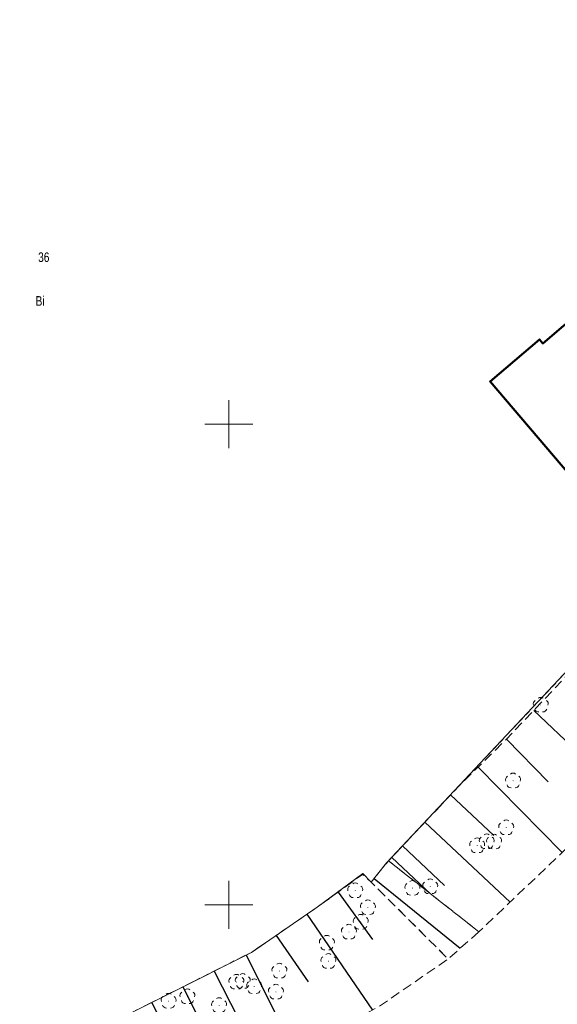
# Model space of a CAD drawing. Header units: metres. Extents: x 7504240 to 7504745, y 5782869 to 5783359.
# Tile 82 of 93: x 7504578 to 7504634, y 5783090 to 5783192. Entities that reach past the tile are written whole.
import ezdxf

# ---------------------------------------------------------------- set-up
doc = ezdxf.new("R2010")
doc.units = ezdxf.units.M
doc.header["$MEASUREMENT"] = 0
for name, pattern in [('1.0_0.5', [1.5, 1, -0.5]), ('219-500', [0]), ('egug-500', [1, 0.5, -0.5])]:
    doc.linetypes.add(name, pattern=pattern)
doc.layers.get('0').update_dxf_attribs({"color": 2, "linetype": 'CONTINUOUS', "lineweight": 5})
for name, color, linetype in [('000 Inne (niezydentyfikowane)', 7, 'CONTINUOUS'), ('203-punkt graniczny', 7, 'CONTINUOUS'), ('210-oznaczenie konturu użytku gruntowego', 7, 'CONTINUOUS'), ('211-numer działki ewidencyjnej', 7, 'CONTINUOUS'), ('218-kontur użytku gruntowego', 7, 'CONTINUOUS'), ('219-działka ewidencyjna', 7, 'CONTINUOUS'), ('312-budynek ewidencyjny', 7, 'CONTINUOUS'), ('drzewo liściaste', 7, 'CONTINUOUS'), ('Punkt budynku', 7, 'CONTINUOUS'), ('skarpa nieumocniona', 7, 'CONTINUOUS'), ('Wstawianie ramki sekcyjnej z opisem', 7, 'CONTINUOUS')]:
    doc.layers.add(name, color=color, linetype=linetype)
doc.styles.get("Standard").update_dxf_attribs({"font": 'Working1250', "width": 0.75})

# ---------------------------------------------------------------- blocks, each defined once
blk = doc.blocks.new('OP021')
at = {"linetype": 'Continuous', "lineweight": 13}
h = blk.add_hatch(color=0, dxfattribs=at)
edge = h.paths.add_edge_path()
edge.add_arc((0, 0), 0.05, 0, 360)
at = {"color": 0, "linetype": 'Continuous', "lineweight": 13}
for centre, start, end in [((-0.38, 0.124), 121.308, 202.548), ((0, 0.4), 49.272, 130.728), ((0.38, 0.124), 337.452, 58.692), ((-0.235, -0.324), 193.221, 274.871), ((0.235, -0.324), 265.129, 346.779)]:
    blk.add_arc(centre, 0.4, start, end, dxfattribs=at)
blk = doc.blocks.new('203')
at = {"linetype": 'Continuous', "lineweight": 0}
h = blk.add_hatch(color=0, dxfattribs=at)
edge = h.paths.add_edge_path()
edge.add_arc((0, 0), 0.045, 0, 360)
blk = doc.blocks.new('PUNKTBUD')
at = {"color": 0}
blk.add_circle((0, 0), 0.045, dxfattribs=at)

msp = doc.modelspace()

# ---------------------------------------------------------------- linework, layer by layer
at = {"layer": '000 Inne (niezydentyfikowane)', "color": 7, "linetype": 'Continuous', "lineweight": 25, "flags": 128}
for points in [[(7504631.73, 5783120.22), (7504640.82, 5783111.6)], [(7504628.88, 5783117.22), (7504633.24, 5783112.79)], [(7504625.93, 5783114.32), (7504634.68, 5783105.43)], [(7504623.07, 5783111.43), (7504627.57, 5783107.19)], [(7504620.4, 5783108.6), (7504629.26, 5783100.27)], [(7504618.07, 5783106.12), (7504622.43, 5783102.02)], [(7504616.95, 5783104.93), (7504620.99, 5783101.14)], [(7504615.12, 5783102.74), (7504624.08, 5783095.48)], [(7504611.37, 5783101.32), (7504614.96, 5783096.37)], [(7504608.12, 5783099.01), (7504614.96, 5783089.04)], [(7504604.94, 5783096.82), (7504608.25, 5783091.98)], [(7504601.8, 5783094.77), (7504606.87, 5783084.68)], [(7504598.49, 5783093.1), (7504601, 5783088.12)], [(7504595.22, 5783091.46), (7504600.17, 5783081.6)], [(7504591.98, 5783089.84), (7504594.43, 5783084.96)]]:
    msp.add_lwpolyline(points, dxfattribs=at)
at = {"layer": '218-kontur użytku gruntowego', "color": 3, "linetype": 'egug-500', "lineweight": 18, "flags": 128}
for points in [[(7504651.1, 5783141.25), (7504616.41, 5783104.35)], [(7504616.41, 5783104.35), (7504614.81, 5783102.35)], [(7504613.96, 5783103.25), (7504609.21, 5783099.75)], [(7504614.81, 5783102.35), (7504613.96, 5783103.25)], [(7504609.21, 5783099.75), (7504602.36, 5783095.05)], [(7504602.36, 5783095.05), (7504542.57, 5783065.04)]]:
    msp.add_lwpolyline(points, dxfattribs=at)
at = {"layer": '219-działka ewidencyjna', "color": 7, "linetype": '219-500', "lineweight": 18, "flags": 128}
for points in [[(7504616.41, 5783104.35), (7504651.1, 5783141.25)], [(7504614.81, 5783102.35), (7504616.41, 5783104.35)], [(7504609.21, 5783099.75), (7504613.96, 5783103.25)], [(7504613.96, 5783103.25), (7504614.81, 5783102.35)], [(7504602.36, 5783095.05), (7504609.21, 5783099.75)], [(7504542.57, 5783065.04), (7504602.36, 5783095.05)]]:
    msp.add_lwpolyline(points, dxfattribs=at)
at = {"layer": '312-budynek ewidencyjny', "color": 7, "linetype": 'Continuous', "lineweight": 50, "flags": 128}
for points in [[(7504643.43, 5783167.58), (7504632.68, 5783158.4)], [(7504632.33, 5783158.82), (7504627.18, 5783154.43)], [(7504632.68, 5783158.4), (7504632.33, 5783158.82)], [(7504627.18, 5783154.43), (7504635.38, 5783144.82)]]:
    msp.add_lwpolyline(points, dxfattribs=at)
at = {"layer": 'skarpa nieumocniona', "color": 7, "linetype": '1.0_0.5', "lineweight": 18, "flags": 128}
for points in [[(7504479.04, 5783202.76), (7504475.7, 5783198), (7504455.84, 5783183.76), (7504444.78, 5783167.44), (7504429.13, 5783156.72), (7504416.23, 5783147.4), (7504410.55, 5783143.25), (7504403.15, 5783137.46), (7504392.61, 5783130.06), (7504379.79, 5783121.88), (7504364.14, 5783111.66), (7504346.33, 5783099.96), (7504338.88, 5783099.52), (7504326.37, 5783092.17), (7504318.81, 5783087.48), (7504316.52, 5783085.15), (7504314.19, 5783081.27), (7504313.11, 5783077.26), (7504312.94, 5783074.02), (7504313.45, 5783070.82), (7504315.27, 5783067.04), (7504319.66, 5783061.17), (7504325.39, 5783057.5), (7504339.18, 5783054.16), (7504372.3, 5783046.06), (7504390.18, 5783041.21), (7504405.76, 5783037.36), (7504429.36, 5783031.8), (7504437.59, 5783030.45), (7504443.39, 5783030.35), (7504449.23, 5783030.85), (7504456.14, 5783031.63), (7504466.06, 5783033.08), (7504475.6, 5783035.07), (7504482.01, 5783036.99), (7504490.71, 5783040.43), (7504502.24, 5783046.06), (7504507.46, 5783048.28), (7504542.57, 5783065.04), (7504595.56, 5783091.63), (7504602.36, 5783095.05), (7504609.21, 5783099.75), (7504613.92, 5783103.16), (7504614.81, 5783102.35), (7504622.82, 5783094.36), (7504615.69, 5783089.45), (7504608.37, 5783085.37), (7504593.87, 5783078.71), (7504566.59, 5783066.36), (7504534.95, 5783051.01), (7504524.93, 5783046.16), (7504515.68, 5783042.02), (7504491.22, 5783032.13), (7504484.8, 5783028.89), (7504480.13, 5783026.79), (7504478.27, 5783026.31), (7504471.13, 5783025.29), (7504456.27, 5783023.19), (7504444.69, 5783022.65), (7504437.98, 5783022.83), (7504428.57, 5783023.97), (7504422.75, 5783025.17), (7504409.25, 5783029.23), (7504378.79, 5783038.82), (7504345.26, 5783045.58), (7504326.08, 5783049.23), (7504322.86, 5783050.38), (7504316.92, 5783052.92), (7504312.45, 5783055.89), (7504308.43, 5783059.68), (7504305.36, 5783063.57), (7504303.25, 5783067.89), (7504302.62, 5783071.05), (7504302.48, 5783075.51), (7504303.05, 5783079.92), (7504303.96, 5783083.52), (7504305.55, 5783087.22), (7504309.1, 5783092.4), (7504346.65, 5783113.93), (7504374.19, 5783128.18), (7504390.64, 5783139.4), (7504403.12, 5783147.53), (7504422.29, 5783159.02), (7504456.64, 5783186.02), (7504475.58, 5783203.05)], [(7504479.04, 5783202.76), (7504475.7, 5783198), (7504455.84, 5783183.76), (7504444.78, 5783167.44), (7504429.13, 5783156.72), (7504416.23, 5783147.4), (7504410.55, 5783143.25), (7504403.15, 5783137.46), (7504392.61, 5783130.06), (7504379.79, 5783121.88), (7504364.14, 5783111.66), (7504346.33, 5783099.96), (7504338.88, 5783099.52), (7504326.37, 5783092.17), (7504318.81, 5783087.48), (7504316.52, 5783085.15), (7504314.19, 5783081.27), (7504313.11, 5783077.26), (7504312.94, 5783074.02), (7504313.45, 5783070.82), (7504315.27, 5783067.04), (7504319.66, 5783061.17), (7504325.39, 5783057.5), (7504339.18, 5783054.16), (7504372.3, 5783046.06), (7504390.18, 5783041.21), (7504405.76, 5783037.36), (7504429.36, 5783031.8), (7504437.59, 5783030.45), (7504443.39, 5783030.35), (7504449.23, 5783030.85), (7504456.14, 5783031.63), (7504466.06, 5783033.08), (7504475.6, 5783035.07), (7504482.01, 5783036.99), (7504490.71, 5783040.43), (7504502.24, 5783046.06), (7504507.46, 5783048.28), (7504542.57, 5783065.04), (7504595.56, 5783091.63), (7504602.36, 5783095.05), (7504609.21, 5783099.75), (7504613.92, 5783103.16), (7504614.81, 5783102.35), (7504622.82, 5783094.36), (7504615.69, 5783089.45), (7504608.37, 5783085.37), (7504593.87, 5783078.71), (7504566.59, 5783066.36), (7504534.95, 5783051.01), (7504524.93, 5783046.16), (7504515.68, 5783042.02), (7504491.22, 5783032.13), (7504484.8, 5783028.89), (7504480.13, 5783026.79), (7504478.27, 5783026.31), (7504471.13, 5783025.29), (7504456.27, 5783023.19), (7504444.69, 5783022.65), (7504437.98, 5783022.83), (7504428.57, 5783023.97), (7504422.75, 5783025.17), (7504409.25, 5783029.23), (7504378.79, 5783038.82), (7504345.26, 5783045.58), (7504326.08, 5783049.23), (7504322.86, 5783050.38), (7504316.92, 5783052.92), (7504312.45, 5783055.89), (7504308.43, 5783059.68), (7504305.36, 5783063.57), (7504303.25, 5783067.89), (7504302.62, 5783071.05), (7504302.48, 5783075.51), (7504303.05, 5783079.92), (7504303.96, 5783083.52), (7504305.55, 5783087.22), (7504309.1, 5783092.4), (7504346.65, 5783113.93), (7504374.19, 5783128.18), (7504390.64, 5783139.4), (7504403.12, 5783147.53), (7504422.29, 5783159.02), (7504456.64, 5783186.02), (7504475.58, 5783203.05)], [(7504679.64, 5783170.05), (7504681.88, 5783166.87), (7504671.64, 5783153.05), (7504667.27, 5783147.7), (7504663.03, 5783140.29), (7504659.14, 5783134.1), (7504654.39, 5783127.28), (7504652.48, 5783124.75), (7504648.52, 5783120.09), (7504641.47, 5783112.25), (7504634.77, 5783105.52), (7504626.02, 5783097.19), (7504616.61, 5783104.57), (7504623.97, 5783112.39), (7504628.9, 5783117.24), (7504643.42, 5783132.55), (7504649.12, 5783138.76), (7504651.22, 5783141.2), (7504653.41, 5783144.05), (7504655.48, 5783147.68), (7504656.54, 5783149.14), (7504661.35, 5783153.37), (7504670.47, 5783161.29)], [(7504679.64, 5783170.05), (7504681.88, 5783166.87), (7504671.64, 5783153.05), (7504667.27, 5783147.7), (7504663.03, 5783140.29), (7504659.14, 5783134.1), (7504654.39, 5783127.28), (7504652.48, 5783124.75), (7504648.52, 5783120.09), (7504641.47, 5783112.25), (7504634.77, 5783105.52), (7504626.02, 5783097.19), (7504616.61, 5783104.57), (7504623.97, 5783112.39), (7504628.9, 5783117.24), (7504643.42, 5783132.55), (7504649.12, 5783138.76), (7504651.22, 5783141.2), (7504653.41, 5783144.05), (7504655.48, 5783147.68), (7504656.54, 5783149.14), (7504661.35, 5783153.37), (7504670.47, 5783161.29)], [(7504616.61, 5783104.57), (7504626.02, 5783097.19), (7504622.82, 5783094.36), (7504614.81, 5783102.35)], [(7504616.61, 5783104.57), (7504626.02, 5783097.19), (7504622.82, 5783094.36), (7504614.81, 5783102.35)]]:
    msp.add_lwpolyline(points, close=True, dxfattribs=at)
at = {"layer": 'Wstawianie ramki sekcyjnej z opisem', "color": 7, "linetype": 'Continuous', "lineweight": 13, "flags": 128}
for points in [[(7504600, 5783147.5), (7504600, 5783152.5)], [(7504597.5, 5783150), (7504602.5, 5783150)], [(7504600, 5783097.5), (7504600, 5783102.5)], [(7504597.5, 5783100), (7504602.5, 5783100)]]:
    msp.add_lwpolyline(points, dxfattribs=at)

# ---------------------------------------------------------------- block references
at = {"layer": '203-punkt graniczny', "color": 7, "linetype": 'Continuous', "lineweight": 18}
for p in [(7504616.41, 5783104.35), (7504613.96, 5783103.25), (7504614.81, 5783102.35), (7504609.21, 5783099.75), (7504602.36, 5783095.05)]:
    msp.add_blockref('203', p, dxfattribs=at)
at = {"layer": 'drzewo liściaste', "color": 94, "linetype": 'Continuous', "lineweight": 18}
for p in [(7504632.45, 5783120.78), (7504629.58, 5783112.9), (7504628.86, 5783108.03), (7504625.84, 5783106.16), (7504626.83, 5783106.57), (7504627.6, 5783106.55), (7504620.96, 5783101.89), (7504613.15, 5783101.48), (7504619.11, 5783101.73), (7504614.47, 5783099.72), (7504613.73, 5783098.2), (7504612.5, 5783097.17), (7504610.2, 5783096.02), (7504610.36, 5783094.13), (7504605.27, 5783093.11), (7504600.79, 5783091.96), (7504601.45, 5783092.04), (7504602.64, 5783091.5), (7504604.9, 5783090.93), (7504593.73, 5783089.98), (7504595.69, 5783090.44), (7504598.99, 5783089.53)]:
    msp.add_blockref('OP021', p, dxfattribs=at)
at = {"layer": 'Punkt budynku', "color": 5, "linetype": 'Continuous', "lineweight": 18}
for p in [(7504632.33, 5783158.82), (7504632.68, 5783158.4), (7504627.18, 5783154.43)]:
    msp.add_blockref('PUNKTBUD', p, dxfattribs=at)

# ---------------------------------------------------------------- texts
at = {"layer": '210-oznaczenie konturu użytku gruntowego', "color": 3, "linetype": 'Continuous', "lineweight": 18, "width": 0.79}
msp.add_text('Bi', height=1, dxfattribs=at).set_placement((7504579.9, 5783162.32))
at = {"layer": '211-numer działki ewidencyjnej', "color": 7, "linetype": 'Continuous', "lineweight": 18, "width": 0.79}
msp.add_text('36', height=1, dxfattribs=at).set_placement((7504580.16, 5783166.87))

doc.saveas('drawing.dxf')
